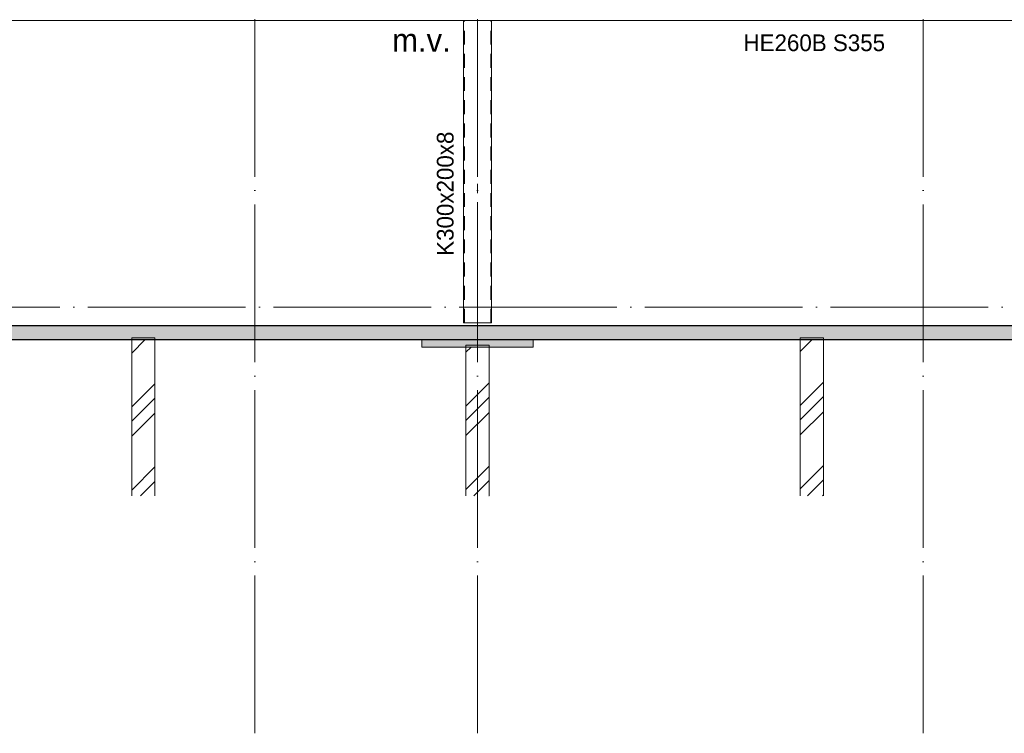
# Model space of a CAD drawing. Header units: millimetres. Extents: x 4517 to 474157, y -4632 to 9900.
# Tile 88 of 114: x 364335 to 374940, y -4594 to 3099. Entities that reach past the tile are written whole.
import ezdxf

# ---------------------------------------------------------------- set-up
doc = ezdxf.new("R2010")
doc.units = ezdxf.units.MM
for name, pattern in [('WSP_hartlijn', [800, 500, -100, 100, -100]), ('WSP_hhidden', [250, 150, -100]), ('WSP_stramienlijn', [2000, 1700, -150, 0, -150])]:
    doc.linetypes.add(name, pattern=pattern)
for name, color, linetype, lineweight in [('00_algemeen - hartlijn', 7, 'WSP_hartlijn', 13), ('00_algemeen - hhidden - 0_13mm', 7, 'WSP_hhidden', 13), ('00_text', 7, 'Continuous', 13), ('07_stramien', 4, 'Continuous', 13), ('07_stramien - levels', 7, 'Continuous', 13), ('16_funderingsconstructies', 2, 'Continuous', 18), ('17_paalfunderingen - prefab', 2, 'Continuous', 18), ('23_vloeren - hatch', 1, 'Continuous', 18), ('23_vloeren -cut-', 3, 'Continuous', 25), ('28_hoofddraagconstructies - kolommen en liggers - staal', 1, 'Continuous', 13), ('28_hoofddraagconstructies - tags', 7, 'Continuous', 18)]:
    doc.layers.add(name, color=color, linetype=linetype, lineweight=lineweight)
doc.layers.add('16_funderingsconstructies - voeten en balken', color=2, linetype='Continuous')
doc.styles.add('Revittext', font='txt', dxfattribs={"height": 250})
doc.styles.add('Revittext_1', font='txt', dxfattribs={"height": 180})
pattern_1 = [(45, (12053.6, 0), (-449.01, 449.01), []), (45, (12212.33, 0), (0, 898.03), []), (45, (11894.83, 0), (0, 898.03), [])]

# ---------------------------------------------------------------- blocks, each defined once
blk = doc.blocks.new('28_WSP_SC_staal - RHS v18-0 - RHSH 300x200x8 - S275-1336330-as G')
at = {"layer": '00_algemeen - hartlijn'}
blk.add_line((5000, -170), (5000, 3090), dxfattribs=at)
at = {"layer": '00_algemeen - hhidden - 0_13mm'}
for p, q in [((4858, -170), (4858, 3090)), ((5142, -170), (5142, 3090))]:
    blk.add_line(p, q, dxfattribs=at)
blk = doc.blocks.new('17_WSP_FD_prefab - fundatiepaal v18-0 - 250x250-1089782-as G')
at = {"layer": '16_funderingsconstructies', "lineweight": 13}
h = blk.add_hatch(dxfattribs=at)
h.set_pattern_fill('FP_1', color=50, style=0, pattern_type=2)
h.set_pattern_definition(pattern_1)
h.paths.add_polyline_path([(8725, -2035), (8725, -350), (8475, -350), (8475, -2035)])
at = {"layer": '16_funderingsconstructies', "color": 135, "lineweight": 13}
for p, q in [((8725, -330), (8475, -330)), ((8475, -330), (8475, -350)), ((8725, -350), (8725, -330))]:
    blk.add_line(p, q, dxfattribs=at)
at = {"layer": '17_paalfunderingen - prefab', "color": 55}
for p, q in [((8475, -350), (8475, -2035)), ((8725, -2035), (8725, -350))]:
    blk.add_line(p, q, dxfattribs=at)
blk = doc.blocks.new('17_WSP_FD_prefab - fundatiepaal v18-0 - 250x250-V99-as G')
at = {"layer": '16_funderingsconstructies', "lineweight": 13}
h = blk.add_hatch(dxfattribs=at)
h.set_pattern_fill('FP_1', color=50, style=0, pattern_type=2)
h.set_pattern_definition(pattern_1)
h.paths.add_polyline_path([(12325, -2035), (12325, -430), (12075, -430), (12075, -2035)])
at = {"layer": '16_funderingsconstructies', "color": 135, "lineweight": 13}
for p, q in [((12325, -410), (12075, -410)), ((12075, -410), (12075, -430)), ((12325, -430), (12325, -410))]:
    blk.add_line(p, q, dxfattribs=at)
at = {"layer": '17_paalfunderingen - prefab', "color": 55}
for p, q in [((12075, -430), (12075, -2035)), ((12325, -2035), (12325, -430))]:
    blk.add_line(p, q, dxfattribs=at)
blk = doc.blocks.new('17_WSP_FD_prefab - fundatiepaal v18-0 - 250x250-V100-as G')
at = {"layer": '16_funderingsconstructies', "lineweight": 13}
h = blk.add_hatch(dxfattribs=at)
h.set_pattern_fill('FP_1', color=50, style=0, pattern_type=2)
h.set_pattern_definition(pattern_1)
h.paths.add_polyline_path([(15925, -2035), (15925, -350), (15675, -350), (15675, -2035)])
at = {"layer": '16_funderingsconstructies', "color": 135, "lineweight": 13}
for p, q in [((15925, -330), (15675, -330)), ((15675, -330), (15675, -350)), ((15925, -350), (15925, -330))]:
    blk.add_line(p, q, dxfattribs=at)
at = {"layer": '17_paalfunderingen - prefab', "color": 55}
for p, q in [((15675, -350), (15675, -2035)), ((15925, -2035), (15925, -350))]:
    blk.add_line(p, q, dxfattribs=at)

msp = doc.modelspace()

# ---------------------------------------------------------------- hatches: boundary and pattern name
at = {"layer": '16_funderingsconstructies - voeten en balken'}
msp.add_hatch(color=90, dxfattribs=at).paths.add_polyline_path([(369135.5, -430), (369866.4, -430), (369866.4, -350), (368666.4, -350), (368666.4, -430)])
at = {"layer": '23_vloeren - hatch'}
msp.add_hatch(color=10, dxfattribs=at).paths.add_polyline_path([(386066.4, -350), (386166.4, -350), (386166.4, -200), (359566.4, -200), (359566.4, -350), (384262.5, -350)])

# ---------------------------------------------------------------- linework, layer by layer
at = {"layer": '07_stramien', "linetype": 'WSP_stramienlijn'}
for p, q in [((366866.4, -4594.5), (366866.4, 9000)), ((369266.4, -4594.5), (369266.4, 9000)), ((374066.4, -4594.5), (374066.4, 9000))]:
    msp.add_line(p, q, dxfattribs=at)
at = {"layer": '07_stramien - levels', "linetype": 'WSP_stramienlijn'}
msp.add_line((355066.4, 0), (399426.3, 0), dxfattribs=at)
at = {"layer": '16_funderingsconstructies - voeten en balken', "color": 55, "lineweight": 18}
for p, q in [((368666.4, -430), (368666.4, -350)), ((369866.4, -350), (369866.4, -430)), ((369866.4, -430), (368666.4, -430))]:
    msp.add_line(p, q, dxfattribs=at)
at = {"layer": '23_vloeren -cut-', "color": 8}
for p, q in [((386166.4, -200), (359566.4, -200)), ((359666.4, -350), (386066.4, -350))]:
    msp.add_line(p, q, dxfattribs=at)
at = {"layer": '28_hoofddraagconstructies - kolommen en liggers - staal'}
for p, q in [((359766.4, 3090), (386146.4, 3090)), ((369116.4, 3090), (369116.4, -170)), ((369416.4, -170), (369416.4, 3090)), ((369128.4, -170), (369116.4, -170)), ((369128.4, -170), (369404.4, -170)), ((369404.4, -170), (369416.4, -170))]:
    msp.add_line(p, q, dxfattribs=at)

# ---------------------------------------------------------------- block references
at = {"layer": '00_algemeen - hhidden - 0_13mm'}
msp.add_blockref('28_WSP_SC_staal - RHS v18-0 - RHSH 300x200x8 - S275-1336330-as G', (364266.4, 0), dxfattribs=at)
at = {"layer": '16_funderingsconstructies', "color": 135, "lineweight": 13}
for name in ['17_WSP_FD_prefab - fundatiepaal v18-0 - 250x250-1089782-as G', '17_WSP_FD_prefab - fundatiepaal v18-0 - 250x250-V99-as G', '17_WSP_FD_prefab - fundatiepaal v18-0 - 250x250-V100-as G']:
    msp.add_blockref(name, (357066.4, 0), dxfattribs=at)

# ---------------------------------------------------------------- texts
at = {"layer": '00_text', "lineweight": 18, "insert": (368346.1, 3002.7), "char_height": 250, "width": 817.721, "attachment_point": 1, "style": 'Revittext'}
msp.add_mtext('m.v.', dxfattribs=at)
at = {"layer": '28_hoofddraagconstructies - tags', "lineweight": 13, "insert": (372130.7, 2939.7), "char_height": 180, "width": 1908.016, "attachment_point": 1, "style": 'Revittext_1'}
msp.add_mtext('HE260B S355', dxfattribs=at)
at = {"layer": '28_hoofddraagconstructies - tags', "lineweight": 13, "insert": (368828.1, 553.5), "char_height": 180, "width": 1651.476, "attachment_point": 1, "rotation": 90, "style": 'Revittext_1', "bg_fill": 3, "box_fill_scale": 1.25, "bg_fill_color": 256, "bg_fill_true_color": 13158600, "bg_fill_transparency": 0}
msp.add_mtext('K300x200x8', dxfattribs=at)

doc.saveas('drawing.dxf')
